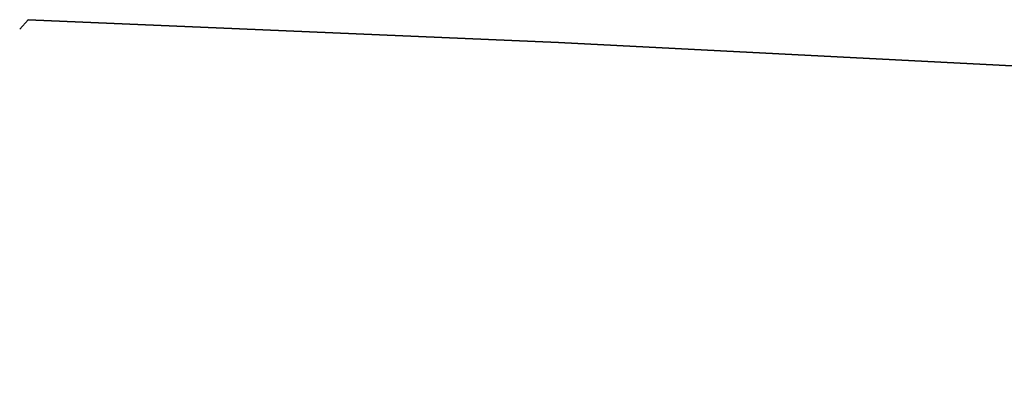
# Model space of a CAD drawing. Extents: x 168028 to 170416, y 448671 to 449636.
# Tile 17 of 32: x 168028 to 168161, y 449277 to 449326. Entities that reach past the tile are written whole.
import ezdxf
from ezdxf.lldxf.tags import DXFTag

# ---------------------------------------------------------------- set-up
doc = ezdxf.new("R2010")
doc.units = 0
doc.layers.add('B-OI-RI-DRUK-G', color=6, linetype='RI-PERS', lineweight=18, true_color=0xff00ff)
doc.layers.add('RD_ROUTE', color=6, linetype='RI-PERS', lineweight=35, true_color=0xff00ff)
doc.styles.get("Standard").update_dxf_attribs({"font": 'iso.shx'})
tags = doc.linetypes.add('RI-PERS', pattern='A,7,-2,["P",Standard,S=1.8,R=0,X=-0.5,Y=-0.9],-2,7,-2,[102,NLCS.SHX,S=1,R=180,X=0,Y=0],-2', length=22).pattern_tags.tags
tags[6] = DXFTag(74, 10)

# ---------------------------------------------------------------- blocks, each defined once
blk = doc.blocks.new('B-RIOLERING_AANGELEVERD GEMEENTE')
at = {"layer": 'RD_ROUTE', "flags": 128}
blk.add_lwpolyline([(168028.462, 449324.974), (168029.591, 449326.248), (168058.009, 449325.001), (168100.872, 449323.17), (168197.56, 449318.194), (168211.236, 449317.568), (168212.485, 449317.432), (168213.478, 449317.261), (168214.322, 449316.983), (168215.177, 449316.684), (168216.031, 449316.267), (168216.854, 449315.776), (168217.62, 449315.221), (168218.338, 449314.587), (168219.006, 449313.969), (168219.503, 449313.668), (168220.056, 449313.442), (168220.474, 449313.333), (168220.947, 449313.261), (168232.237, 449312.89), (168232.643, 449312.869), (168233.583, 449312.645), (168234.501, 449312.175), (168235.142, 449311.662), (168235.623, 449311.053), (168236.093, 449309.857), (168236.285, 449309.024), (168236.435, 449307.742), (168236.434, 449305.982), (168236.15, 449283.554), (168235.031, 449259.555), (168231.962, 449240.035), (168230.296, 449222.837), (168229.67, 449215.326), (168228.367, 449201.857), (168228.408, 449189.837), (168228.336, 449185.719), (168228.49, 449185.066), (168228.864, 449184.532), (168229.278, 449184.212), (168232.589, 449181.742), (168232.87, 449181.622), (168233.19, 449181.515), (168233.513, 449181.499)], dxfattribs=at)

msp = doc.modelspace()

# ---------------------------------------------------------------- block references
at = {"layer": 'B-OI-RI-DRUK-G'}
msp.add_blockref('B-RIOLERING_AANGELEVERD GEMEENTE', (0, 0), dxfattribs=at)

doc.saveas('drawing.dxf')
